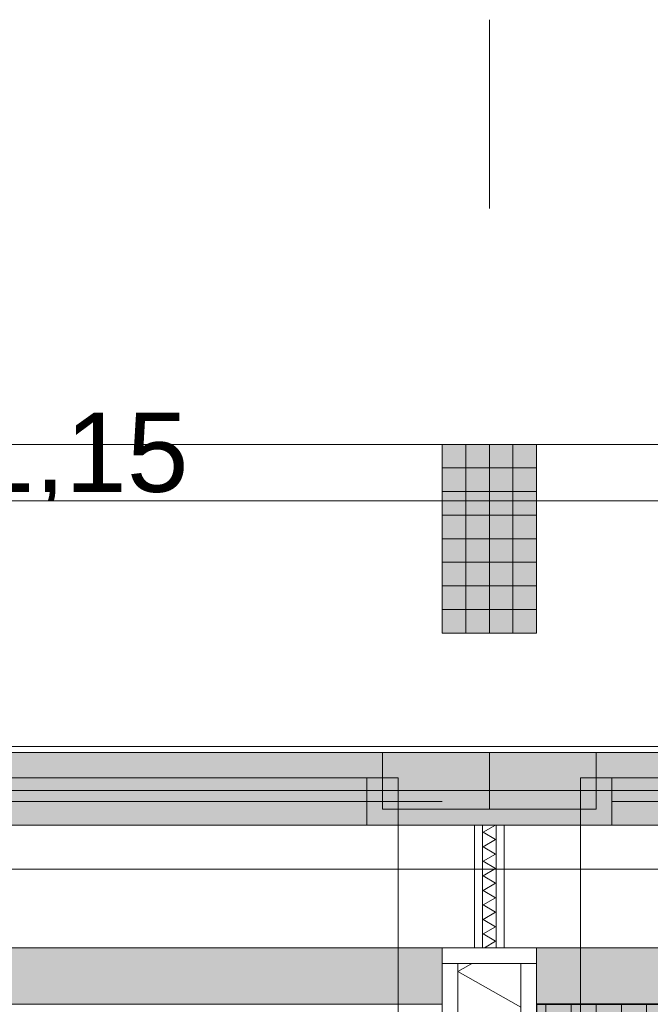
# Model space of a CAD drawing. Header units: metres. Extents: x -167 to 152, y -127 to 99.
# Tile 185 of 225: x -4.8 to -3.79, y -0.22 to 1.35. Entities that reach past the tile are written whole.
import ezdxf

# ---------------------------------------------------------------- set-up
doc = ezdxf.new("R2010")
doc.units = ezdxf.units.M
doc.header["$PDMODE"] = 1
doc.header["$PDSIZE"] = -2
for name, pattern in [('Achsen 01', [5.291531, 3.175, -1.058062, 0.352704, -0.705764]), ('gestrichelt - 01', [2, 1, -1]), ('ISO-07 Punktiert', [0.889, 0.127, -0.762]), ('Raster 01', [2, 1, -1]), ('VW-01 Strichlinie kurz', [2, 1, -1])]:
    doc.linetypes.add(name, pattern=pattern)
doc.layers.get('0').update_dxf_attribs({"lineweight": 25})
for name, color, linetype, lineweight, true_color in [('013_Beton und Stahlbetonarbeiten-000 Brüstung', 7, 'Continuous', 9, 0xa6a6a6), ('014_Fassadenarbeiten-000 Aufsicht Betonfertigteile', 7, 'Continuous', 9, 0xc0c0c0), ('031_Metallbauarbeiten-330 Aufsicht Metallbauarbeiten', 7, 'Continuous', 9, 0xa6a6a6), ('031_Metallbauarbeiten-350 Lamellendecke DS', 7, 'Continuous', 35, 0x666666), ('032_Metallarbeiten-Fenster', 7, 'Continuous', 13, 0x444444), ('039_Trockenbauarbeiten-340 Dämmung', 7, 'Continuous', 9, 0xc0c0c0), ('AV1-Achsen', 1, 'Achsen 01', 18, 0xff0000), ('AV1-Raster', 7, 'Raster 01', 9, 0xa6a6a6)]:
    doc.layers.add(name, color=color, linetype=linetype, lineweight=lineweight, true_color=true_color)
for name, color, linetype, lineweight in [('013_Beton und Stahlbetonarbeiten-000 Unterzüge', 7, 'ISO-07 Punktiert', 13), ('014_Fassadenarbeiten-330 Betonfertigteile vertikal', 7, 'Continuous', 9), ('030_Sonnenschutzarbeiten-BLENDSCHUTZ', 7, 'Continuous', 5), ('039_Trockenbauarbeiten-340 Gipskarton', 7, 'Continuous', 9), ('039_Trockenbauarbeiten-alllg.', 7, 'Continuous', 9), ('_1.35m (3D)', 7, 'Continuous', 9), ('_GRU (2D)', 7, 'Continuous', 9), ('_OG 1 (2D)', 7, 'Continuous', 9), ('_OG 1 - DS (2D)', 7, 'Continuous', 9), ('Bemaßung-Bemaßung', 7, 'Continuous', 9)]:
    doc.layers.add(name, color=color, linetype=linetype, lineweight=lineweight)
doc.layers.get('0').freeze()
doc.styles.add('Arial', font='arial.ttf')
doc.dimstyles.new('COE 50', dxfattribs={"dimtxt": 126.090495, "dimasz": 0.001414, "dimexe": 0.001, "dimexo": 0.01, "dimgap": 0.001, "dimtad": 1, "dimdec": 3, "dimtxsty": 'Arial', "dimblk": 'VW_SLASH-4', "dimblk1": 'VW_SLASH-4', "dimblk2": 'VW_SLASH-4', "dimcen": 0, "dimadec": 3, "dimazin": 0, "dimtfac": 0.8, "dimtdec": 3, "dimtix": 1, "dimtmove": 0, "dimatfit": 0, "dimldrblk": 'VW_SLASH-3', "dimfxl": 0.002, "dimfxlon": 1, "dimfrac": 2, "dimtolj": 1, "dimarcsym": 0})

# ---------------------------------------------------------------- blocks, each defined once
blk = doc.blocks.new('Group-2')
at = {"layer": 'AV1-Raster'}
blk.add_line((-4.05, -22.95), (-4.05, 1.35), dxfattribs=at)
blk = doc.blocks.new('1.35m (3D)')
at = {"layer": 'AV1-Raster', "color": 7}
blk.add_blockref('Group-2', (0, 0), dxfattribs=at)
blk = doc.blocks.new('VW_SLASH-4')
at = {"color": 0, "linetype": 'ByBlock', "lineweight": -2, "transparency": 16777216}
blk.add_line((0, 0), (-1, 0), dxfattribs=at)
at = {"color": 0, "linetype": 'Continuous', "lineweight": 15, "transparency": 16777216, "flags": 128}
blk.add_lwpolyline([(0.5, 0.5), (-0.5, -0.5)], dxfattribs=at)
blk = doc.blocks.new('*D35')
at = {"layer": '030_Sonnenschutzarbeiten-BLENDSCHUTZ', "color": 0, "lineweight": -2}
for p, q in [((-5.275, 0.425), (-5.275, 0.575)), ((-4.125, 0.425), (-4.125, 0.575)), ((-4.1957, 0.525), (-5.2043, 0.525))]:
    blk.add_line(p, q, dxfattribs=at)
at = {"layer": 'Defpoints', "color": 0}
for p in [(-5.275, 0.525), (-5.275, -0.215), (-4.125, -0.215)]:
    blk.add_point(p, dxfattribs=at)
at = {"layer": '030_Sonnenschutzarbeiten-BLENDSCHUTZ', "color": 0, "lineweight": -2, "xscale": 0.070693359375, "yscale": 0.070693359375, "zscale": 0.070693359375, "rotation": 180}
blk.add_blockref('VW_SLASH-4', (-5.275, 0.525), dxfattribs=at)
at = {"layer": '030_Sonnenschutzarbeiten-BLENDSCHUTZ', "color": 0, "lineweight": -2, "xscale": 0.070693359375, "yscale": 0.070693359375, "zscale": 0.070693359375}
blk.add_blockref('VW_SLASH-4', (-4.125, 0.525), dxfattribs=at)
at = {"layer": '030_Sonnenschutzarbeiten-BLENDSCHUTZ', "color": 0, "lineweight": 13, "insert": (-4.7, 0.6508), "char_height": 0.12609, "attachment_point": 5, "style": 'Arial'}
blk.add_mtext('\\A1;1,15', dxfattribs=at)
blk = doc.blocks.new('VW_SLASH-3')
at = {"color": 0, "linetype": 'ByBlock', "lineweight": -2, "transparency": 16777216}
blk.add_line((0, 0), (-1, 0), dxfattribs=at)
at = {"color": 0, "linetype": 'Continuous', "lineweight": 15, "transparency": 16777216, "flags": 128}
blk.add_lwpolyline([(0.5, 0.5), (-0.5, -0.5)], dxfattribs=at)
blk = doc.blocks.new('*D36')
at = {"layer": '030_Sonnenschutzarbeiten-BLENDSCHUTZ', "color": 0, "lineweight": -2}
for p, q in [((-3.975, 0.425), (-3.975, 0.575)), ((-2.825, 0.425), (-2.825, 0.575)), ((-2.8957, 0.525), (-3.9043, 0.525))]:
    blk.add_line(p, q, dxfattribs=at)
at = {"layer": 'Defpoints', "color": 0}
for p in [(-3.975, 0.525), (-3.975, -0.215), (-2.825, -0.215)]:
    blk.add_point(p, dxfattribs=at)
at = {"layer": '030_Sonnenschutzarbeiten-BLENDSCHUTZ', "color": 0, "lineweight": -2, "xscale": 0.070693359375, "yscale": 0.070693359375, "zscale": 0.070693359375, "rotation": 180}
blk.add_blockref('VW_SLASH-4', (-3.975, 0.525), dxfattribs=at)
at = {"layer": '030_Sonnenschutzarbeiten-BLENDSCHUTZ', "color": 0, "lineweight": -2, "xscale": 0.070693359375, "yscale": 0.070693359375, "zscale": 0.070693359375}
blk.add_blockref('VW_SLASH-4', (-2.825, 0.525), dxfattribs=at)
at = {"layer": '030_Sonnenschutzarbeiten-BLENDSCHUTZ', "color": 0, "lineweight": 13, "insert": (-3.4, 0.6508), "char_height": 0.12609, "attachment_point": 5, "style": 'Arial'}
blk.add_mtext('\\A1;1,15', dxfattribs=at)
blk = doc.blocks.new('Group-250')
at = {"color": 255, "linetype": 'Continuous', "lineweight": 5}
blk.add_wipeout([(-4, -5.375), (-4, -0.125), (-4.1, -0.125), (-4.1, -5.375)], dxfattribs=at).dxf.layer = '039_Trockenbauarbeiten-340 Dämmung'
blk = doc.blocks.new('Group-251')
at = {"layer": '039_Trockenbauarbeiten-340 Dämmung', "transparency": 33554687, "flags": 128}
blk.add_lwpolyline([(-4, -0.2193), (-4.1, -0.1627), (-4.0335, -0.125)], dxfattribs=at)
blk = doc.blocks.new('Group-252')
at = {"layer": '039_Trockenbauarbeiten-340 Dämmung'}
blk.add_blockref('Group-250', (0, 0), dxfattribs=at)
at = {"layer": '039_Trockenbauarbeiten-340 Dämmung', "transparency": 33554687}
blk.add_blockref('Group-251', (0, 0), dxfattribs=at)
blk = doc.blocks.new('Group-489')
at = {"layer": '032_Metallarbeiten-Fenster', "linetype": 'Continuous', "lineweight": 0}
for points in [[(-5.2, 0.07), (-5.2, 0.185), (-2.9, 0.185), (-2.9, 0.07)], [(-4.05, 0.185), (-4.22, 0.185), (-4.22, 0.095), (-4.05, 0.095)], [(-4.05, 0.185), (-3.88, 0.185), (-3.88, 0.095), (-4.05, 0.095)], [(-5.155, 0.07), (-4.245, 0.07), (-4.245, 0.145), (-5.155, 0.145)], [(-4.245, 0.145), (-4.195, 0.145), (-4.195, 0.07), (-4.245, 0.07)], [(-3.855, 0.145), (-3.905, 0.145), (-3.905, 0.07), (-3.855, 0.07)], [(-2.945, 0.07), (-3.855, 0.07), (-3.855, 0.145), (-2.945, 0.145)]]:
    blk.add_hatch(color=7, dxfattribs=at).paths.add_polyline_path(points)
at = {"layer": '032_Metallarbeiten-Fenster', "color": 7, "lineweight": 18}
for p, q in [((-5.2, 0.1075), (-4.125, 0.1075)), ((-4.245, 0.1075), (-5.155, 0.1075)), ((-2.945, 0.1075), (-3.855, 0.1075))]:
    blk.add_line(p, q, dxfattribs=at)
at = {"layer": '032_Metallarbeiten-Fenster', "color": 7, "lineweight": 18, "flags": 128}
for points in [[(-5.2, 0.07), (-5.2, 0.185), (-2.9, 0.185), (-2.9, 0.07)], [(-4.05, 0.185), (-4.22, 0.185), (-4.22, 0.095), (-4.05, 0.095)], [(-4.05, 0.185), (-3.88, 0.185), (-3.88, 0.095), (-4.05, 0.095)], [(-5.155, 0.07), (-4.245, 0.07), (-4.245, 0.145), (-5.155, 0.145)], [(-4.245, 0.145), (-4.195, 0.145), (-4.195, 0.07), (-4.245, 0.07)], [(-3.855, 0.145), (-3.905, 0.145), (-3.905, 0.07), (-3.855, 0.07)], [(-2.945, 0.07), (-3.855, 0.07), (-3.855, 0.145), (-2.945, 0.145)]]:
    blk.add_lwpolyline(points, close=True, dxfattribs=at)
at = {"layer": '032_Metallarbeiten-Fenster', "color": 7, "linetype": 'gestrichelt - 01', "lineweight": 18, "transparency": 33554687, "flags": 128}
for points in [[(-4.195, 0.07), (-4.195, -0.94, -0.414214), (-5.205, 0.07)], [(-3.905, 0.07), (-3.905, -0.94, 0.414214), (-2.895, 0.07)]]:
    blk.add_lwpolyline(points, format="xyb", dxfattribs=at)
blk = doc.blocks.new('Group-652')
at = {"layer": '039_Trockenbauarbeiten-340 Dämmung', "transparency": 33554687, "flags": 128}
blk.add_lwpolyline([(-16.32, 9.42), (-16.3085, 9.4), (-16.2969, 9.42), (-16.2854, 9.4), (-16.2738, 9.42), (-16.2623, 9.4), (-16.2507, 9.42), (-16.2392, 9.4), (-16.2276, 9.42), (-16.2161, 9.4), (-16.2045, 9.42), (-16.193, 9.4), (-16.1814, 9.42), (-16.1699, 9.4), (-16.1583, 9.42), (-16.1468, 9.4), (-16.1352, 9.42), (-16.125, 9.4023)], dxfattribs=at)
blk = doc.blocks.new('Group-653')
at = {"layer": '039_Trockenbauarbeiten-340 Dämmung', "transparency": 33554687}
blk.add_blockref('Group-652', (0, 0), dxfattribs=at)
blk = doc.blocks.new('Parametric Object-83')
at = {"layer": '039_Trockenbauarbeiten-340 Dämmung', "color": 7, "transparency": 33554687}
blk.add_blockref('Group-653', (0, 0), dxfattribs=at)
at = {"layer": '039_Trockenbauarbeiten-340 Dämmung', "color": 0, "flags": 1}
for tag in ['IFC_UUID', 'instanceID', 'prm0_name', 'prm0_type', 'prm0_value', 'prm1_name', 'prm1_type', 'prm1_value', 'prm2_name', 'prm2_type', 'prm2_value', 'prm3_name', 'prm3_type', 'prm3_value', 'prm4_name', 'prm4_type', 'prm4_value', 'prm5_name', 'prm5_type', 'prm5_value', 'prm6_name', 'prm6_type', 'prm6_value']:
    blk.add_attdef(tag, (-4.06, -0.125), '', height=0.00018, dxfattribs=at)
blk = doc.blocks.new('*D1661')
at = {"layer": 'Bemaßung-Bemaßung', "color": 0, "linetype": 'Continuous', "lineweight": -2}
for p, q in [((-3.975, 2.575), (-3.975, 2.725)), ((-2.775, 2.575), (-2.775, 2.725)), ((-3.9043, 2.675), (-2.8457, 2.675))]:
    blk.add_line(p, q, dxfattribs=at)
at = {"layer": 'Defpoints', "color": 0}
for p in [(-2.775, 2.675), (-3.975, 0.675), (-2.775, 0.675)]:
    blk.add_point(p, dxfattribs=at)
at = {"layer": 'Bemaßung-Bemaßung', "color": 0, "lineweight": -2, "xscale": 0.070693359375, "yscale": 0.070693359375, "zscale": 0.070693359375, "rotation": 180}
blk.add_blockref('VW_SLASH-4', (-3.975, 2.675), dxfattribs=at)
at = {"layer": 'Bemaßung-Bemaßung', "color": 0, "lineweight": -2, "xscale": 0.070693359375, "yscale": 0.070693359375, "zscale": 0.070693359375}
blk.add_blockref('VW_SLASH-4', (-2.775, 2.675), dxfattribs=at)
at = {"layer": 'Bemaßung-Bemaßung', "color": 0, "insert": (-3.375, 2.8008), "char_height": 0.12609, "attachment_point": 5, "style": 'Arial'}
blk.add_mtext('\\A1;1,20', dxfattribs=at)
blk = doc.blocks.new('*D1662')
at = {"layer": 'Bemaßung-Bemaßung', "color": 0, "linetype": 'Continuous', "lineweight": -2}
for p, q in [((-4.125, 2.575), (-4.125, 2.725)), ((-3.975, 2.575), (-3.975, 2.725)), ((-4.1957, 2.675), (-4.2664, 2.675)), ((-4.125, 2.675), (-3.975, 2.675)), ((-3.9043, 2.675), (-3.8336, 2.675))]:
    blk.add_line(p, q, dxfattribs=at)
at = {"layer": 'Defpoints', "color": 0}
for p in [(-3.975, 2.675), (-4.125, 0.675), (-3.975, 0.675)]:
    blk.add_point(p, dxfattribs=at)
at = {"layer": 'Bemaßung-Bemaßung', "color": 0, "lineweight": -2, "xscale": 0.070693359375, "yscale": 0.070693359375, "zscale": 0.070693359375}
blk.add_blockref('VW_SLASH-4', (-4.125, 2.675), dxfattribs=at)
at = {"layer": 'Bemaßung-Bemaßung', "color": 0, "lineweight": -2, "xscale": 0.070693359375, "yscale": 0.070693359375, "zscale": 0.070693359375, "rotation": 180}
blk.add_blockref('VW_SLASH-4', (-3.975, 2.675), dxfattribs=at)
at = {"layer": 'Bemaßung-Bemaßung', "color": 0, "insert": (-4.05, 2.8644), "char_height": 0.12609, "attachment_point": 5, "style": 'Arial'}
blk.add_mtext('\\A1;15', dxfattribs=at)
blk = doc.blocks.new('*D1663')
at = {"layer": 'Bemaßung-Bemaßung', "color": 0, "linetype": 'Continuous', "lineweight": -2}
for p, q in [((-5.325, 2.575), (-5.325, 2.725)), ((-4.125, 2.575), (-4.125, 2.725)), ((-5.2543, 2.675), (-4.1957, 2.675))]:
    blk.add_line(p, q, dxfattribs=at)
at = {"layer": 'Defpoints', "color": 0}
for p in [(-4.125, 2.675), (-5.325, 0.675), (-4.125, 0.675)]:
    blk.add_point(p, dxfattribs=at)
at = {"layer": 'Bemaßung-Bemaßung', "color": 0, "lineweight": -2, "xscale": 0.070693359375, "yscale": 0.070693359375, "zscale": 0.070693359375, "rotation": 180}
blk.add_blockref('VW_SLASH-4', (-5.325, 2.675), dxfattribs=at)
at = {"layer": 'Bemaßung-Bemaßung', "color": 0, "lineweight": -2, "xscale": 0.070693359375, "yscale": 0.070693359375, "zscale": 0.070693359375}
blk.add_blockref('VW_SLASH-4', (-4.125, 2.675), dxfattribs=at)
at = {"layer": 'Bemaßung-Bemaßung', "color": 0, "insert": (-4.725, 2.8008), "char_height": 0.12609, "attachment_point": 5, "style": 'Arial'}
blk.add_mtext('\\A1;1,20', dxfattribs=at)
blk = doc.blocks.new('*D1743')
at = {"layer": 'Bemaßung-Bemaßung', "color": 0, "linetype": 'Continuous', "lineweight": -2}
for p, q in [((-8.025, 1.575), (-8.025, 1.725)), ((-4.125, 1.575), (-4.125, 1.725)), ((-4.1957, 1.675), (-7.9543, 1.675))]:
    blk.add_line(p, q, dxfattribs=at)
at = {"layer": 'Defpoints', "color": 0}
for p in [(-8.025, 1.675), (-8.025, -0.125), (-4.125, -0.125)]:
    blk.add_point(p, dxfattribs=at)
at = {"layer": 'Bemaßung-Bemaßung', "color": 0, "lineweight": -2, "xscale": 0.070693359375, "yscale": 0.070693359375, "zscale": 0.070693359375, "rotation": 180}
blk.add_blockref('VW_SLASH-4', (-8.025, 1.675), dxfattribs=at)
at = {"layer": 'Bemaßung-Bemaßung', "color": 0, "lineweight": -2, "xscale": 0.070693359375, "yscale": 0.070693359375, "zscale": 0.070693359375}
blk.add_blockref('VW_SLASH-4', (-4.125, 1.675), dxfattribs=at)
at = {"layer": 'Bemaßung-Bemaßung', "color": 0, "insert": (-6.075, 1.8008), "char_height": 0.12609, "attachment_point": 5, "style": 'Arial'}
blk.add_mtext('\\A1;3,90', dxfattribs=at)
blk = doc.blocks.new('*D1744')
at = {"layer": 'Bemaßung-Bemaßung', "color": 0, "linetype": 'Continuous', "lineweight": -2}
for p, q in [((-4.125, 1.575), (-4.125, 1.725)), ((-3.975, 1.575), (-3.975, 1.725)), ((-4.1957, 1.675), (-4.2664, 1.675)), ((-3.975, 1.675), (-4.125, 1.675)), ((-3.9043, 1.675), (-3.8336, 1.675))]:
    blk.add_line(p, q, dxfattribs=at)
at = {"layer": 'Defpoints', "color": 0}
for p in [(-4.125, 1.675), (-4.125, -0.125), (-3.975, -0.125)]:
    blk.add_point(p, dxfattribs=at)
at = {"layer": 'Bemaßung-Bemaßung', "color": 0, "lineweight": -2, "xscale": 0.070693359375, "yscale": 0.070693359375, "zscale": 0.070693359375}
blk.add_blockref('VW_SLASH-4', (-4.125, 1.675), dxfattribs=at)
at = {"layer": 'Bemaßung-Bemaßung', "color": 0, "lineweight": -2, "xscale": 0.070693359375, "yscale": 0.070693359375, "zscale": 0.070693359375, "rotation": 180}
blk.add_blockref('VW_SLASH-4', (-3.975, 1.675), dxfattribs=at)
at = {"layer": 'Bemaßung-Bemaßung', "color": 0, "insert": (-4.05, 1.8644), "char_height": 0.12609, "attachment_point": 5, "style": 'Arial'}
blk.add_mtext('\\A1;15', dxfattribs=at)
blk = doc.blocks.new('*D1745')
at = {"layer": 'Bemaßung-Bemaßung', "color": 0, "linetype": 'Continuous', "lineweight": -2}
for p, q in [((-3.975, 1.575), (-3.975, 1.725)), ((-0.125, 1.575), (-0.125, 1.725)), ((-0.1957, 1.675), (-3.9043, 1.675))]:
    blk.add_line(p, q, dxfattribs=at)
at = {"layer": 'Defpoints', "color": 0}
for p in [(-3.975, 1.675), (-3.975, -0.125), (-0.125, -0.125)]:
    blk.add_point(p, dxfattribs=at)
at = {"layer": 'Bemaßung-Bemaßung', "color": 0, "lineweight": -2, "xscale": 0.070693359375, "yscale": 0.070693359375, "zscale": 0.070693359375, "rotation": 180}
blk.add_blockref('VW_SLASH-4', (-3.975, 1.675), dxfattribs=at)
at = {"layer": 'Bemaßung-Bemaßung', "color": 0, "lineweight": -2, "xscale": 0.070693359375, "yscale": 0.070693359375, "zscale": 0.070693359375}
blk.add_blockref('VW_SLASH-4', (-0.125, 1.675), dxfattribs=at)
at = {"layer": 'Bemaßung-Bemaßung', "color": 0, "insert": (-2.05, 1.8008), "char_height": 0.12609, "attachment_point": 5, "style": 'Arial'}
blk.add_mtext('\\A1;3,85', dxfattribs=at)
blk = doc.blocks.new('Group-752')
at = {"layer": 'AV1-Achsen'}
blk.add_line((-43.2844, 0), (4.2656, 0), dxfattribs=at)
blk = doc.blocks.new('GRU (2D)')
at = {"layer": 'AV1-Achsen', "color": 7}
blk.add_blockref('Group-752', (0, 0), dxfattribs=at)
blk = doc.blocks.new('OG 1 - DS (2D)')
at = {"layer": '030_Sonnenschutzarbeiten-BLENDSCHUTZ', "linetype": 'Continuous', "lineweight": 0, "transparency": 33554610}
for points in [[(-4.125, -0.125), (-5.275, -0.125), (-5.275, -0.215), (-4.125, -0.215)], [(-2.825, -0.215), (-2.825, -0.125), (-3.975, -0.125), (-3.975, -0.215)]]:
    blk.add_hatch(color=161, dxfattribs=at).paths.add_polyline_path(points)
at = {"layer": '031_Metallbauarbeiten-350 Lamellendecke DS', "linetype": 'Continuous', "lineweight": 0, "transparency": 33554508}
blk.add_hatch(color=254, dxfattribs=at).paths.add_polyline_path([(-3.975, -0.215), (-0.125, -0.215), (-0.125, -5.375), (-3.975, -5.375)])
at = {"layer": '031_Metallbauarbeiten-350 Lamellendecke DS', "linetype": 'Continuous', "lineweight": 9, "transparency": 33554508}
h = blk.add_hatch(dxfattribs=at)
h.set_pattern_fill('Lamellendecke', color=252, style=0, pattern_type=2)
h.set_pattern_definition([(90, (0, 0), (0.04, 0), [])])
h.paths.add_polyline_path([(-3.975, -0.215), (-0.125, -0.215), (-0.125, -5.375), (-3.975, -5.375)])
at = {"layer": '030_Sonnenschutzarbeiten-BLENDSCHUTZ', "color": 251, "lineweight": 13, "flags": 128}
for points in [[(-4.125, -0.125), (-5.275, -0.125), (-5.275, -0.215), (-4.125, -0.215)], [(-2.825, -0.215), (-2.825, -0.125), (-3.975, -0.125), (-3.975, -0.215)]]:
    blk.add_lwpolyline(points, close=True, dxfattribs=at)
at = {"layer": '031_Metallbauarbeiten-350 Lamellendecke DS', "flags": 128}
blk.add_lwpolyline([(-3.975, -0.215), (-0.125, -0.215), (-0.125, -5.375), (-3.975, -5.375)], close=True, dxfattribs=at)
at = {"layer": '030_Sonnenschutzarbeiten-BLENDSCHUTZ', "color": 7, "insert": (-5.0621, 0.4413), "char_height": 0.12609, "attachment_point": 1, "line_spacing_factor": 0.969122, "style": 'Arial'}
blk.add_mtext('H=2,50m', dxfattribs=at)
at = {"layer": '030_Sonnenschutzarbeiten-BLENDSCHUTZ', "color": 7, "lineweight": 13}
for p1, p2, picture, middle in [((-4.125, -0.215), (-5.275, -0.215), '*D35', (-4.7, 0.6508)), ((-2.825, -0.215), (-3.975, -0.215), '*D36', (-3.4, 0.6508))]:
    dim = blk.add_aligned_dim(p1=p1, p2=p2, distance=-0.74, text='1,15', dimstyle='COE 50', override={"dimtxt": 0.12609, "dimasz": 0.070693, "dimexe": 0.05, "dimgap": 0.05, "dimpost": '<>', "dimtxsty": 'Arial', "dimtmove": 2, "dimfxl": 0.1}, dxfattribs=at)
    dim.commit()
    dim.dimension.update_dxf_attribs({"geometry": picture, "text_midpoint": middle})
blk = doc.blocks.new('OG 1 (2D)')
at = {"layer": '014_Fassadenarbeiten-000 Aufsicht Betonfertigteile', "flags": 128}
blk.add_lwpolyline([(0.675, 0.675), (-16.125, 0.675), (-16.125, 0.305), (0.305, 0.305)], close=True, dxfattribs=at)
at = {"layer": 'Bemaßung-Bemaßung', "linetype": 'Continuous'}
for base, p1, p2, text, override, picture, middle in [((-3.975, 2.675), (-4.125, 0.675), (-3.975, 0.675), '15', {"dimtxt": 0.12609, "dimasz": 0.070693, "dimexe": 0.05, "dimgap": 0.05, "dimpost": '<>', "dimtxsty": 'Arial', "dimtix": 0, "dimtmove": 2, "dimfxl": 0.1}, '*D1662', (-4.05, 2.8644)), ((-4.125, 2.675), (-5.325, 0.675), (-4.125, 0.675), '1,20', {"dimtxt": 0.12609, "dimasz": 0.070693, "dimexe": 0.05, "dimgap": 0.05, "dimpost": '<>', "dimtxsty": 'Arial', "dimtmove": 2, "dimfxl": 0.1}, '*D1663', (-4.725, 2.8008)), ((-2.775, 2.675), (-3.975, 0.675), (-2.775, 0.675), '1,20', {"dimtxt": 0.12609, "dimasz": 0.070693, "dimexe": 0.05, "dimgap": 0.05, "dimpost": '<>', "dimtxsty": 'Arial', "dimtmove": 2, "dimfxl": 0.1}, '*D1661', (-3.375, 2.8008))]:
    dim = blk.add_linear_dim(base=base, p1=p1, p2=p2, text=text, dimstyle='COE 50', override=override, dxfattribs=at)
    dim.commit()
    dim.dimension.update_dxf_attribs({"geometry": picture, "text_midpoint": middle})
at = {"color": 255}
blk.add_wipeout([(-5.275, -0.125), (-5.275, 0.125), (-2.825, 0.125), (-2.825, -0.125)], dxfattribs=at).dxf.layer = '013_Beton und Stahlbetonarbeiten-000 Brüstung'
at = {"layer": '013_Beton und Stahlbetonarbeiten-000 Brüstung', "flags": 128}
blk.add_lwpolyline([(-5.275, -0.125), (-5.275, 0.125), (-2.825, 0.125), (-2.825, -0.125)], close=True, dxfattribs=at)
at = {"layer": '039_Trockenbauarbeiten-alllg.'}
blk.add_line((-2.825, 0), (-5.275, 0), dxfattribs=at)
at = {"color": 255}
blk.add_wipeout([(-5.4, 0.585), (-2.7, 0.585), (-2.7, 0.195), (-5.4, 0.195)], dxfattribs=at).dxf.layer = '031_Metallbauarbeiten-330 Aufsicht Metallbauarbeiten'
at = {"layer": '014_Fassadenarbeiten-330 Betonfertigteile vertikal', "linetype": 'Continuous', "lineweight": 0}
blk.add_hatch(color=9, dxfattribs=at).paths.add_polyline_path([(-4.125, 0.675), (-3.975, 0.675), (-3.975, 0.375), (-4.125, 0.375)])
at = {"layer": '014_Fassadenarbeiten-330 Betonfertigteile vertikal', "linetype": 'Continuous', "lineweight": 9}
h = blk.add_hatch(dxfattribs=at)
h.set_pattern_fill('Stahlbetonfertigteil', color=8, style=0, pattern_type=2)
h.set_pattern_definition([(-90, (0, 0), (0.0375, 0), [])])
h.paths.add_polyline_path([(-4.125, 0.675), (-3.975, 0.675), (-3.975, 0.375), (-4.125, 0.375)])
at = {"layer": '014_Fassadenarbeiten-330 Betonfertigteile vertikal', "linetype": 'Continuous', "lineweight": 13}
h = blk.add_hatch(dxfattribs=at)
h.set_pattern_fill('Stahlbetonfertigteil-1', color=8, style=0, pattern_type=2)
h.set_pattern_definition([(0, (0, 0), (2e-18, -0.0375), [])])
h.paths.add_polyline_path([(-4.125, 0.675), (-3.975, 0.675), (-3.975, 0.375), (-4.125, 0.375)])
at = {"layer": '014_Fassadenarbeiten-330 Betonfertigteile vertikal', "flags": 128}
blk.add_lwpolyline([(-4.125, 0.675), (-3.975, 0.675), (-3.975, 0.375), (-4.125, 0.375)], close=True, dxfattribs=at)
at = {"layer": '031_Metallbauarbeiten-330 Aufsicht Metallbauarbeiten', "flags": 128}
blk.add_lwpolyline([(-5.4, 0.585), (-2.7, 0.585), (-2.7, 0.195), (-5.4, 0.195)], close=True, dxfattribs=at)
at = {"color": 255}
blk.add_wipeout([(-4, -5.475), (-4, -0.125), (-4.1, -0.125), (-4.1, -5.475)], dxfattribs=at).dxf.layer = '039_Trockenbauarbeiten-340 Dämmung'
at = {"layer": '039_Trockenbauarbeiten-340 Dämmung', "flags": 128}
blk.add_lwpolyline([(-4, -5.475), (-4, -0.125), (-4.1, -0.125), (-4.1, -5.475)], close=True, dxfattribs=at)
at = {"layer": '039_Trockenbauarbeiten-340 Dämmung', "color": 7, "transparency": 33554687}
blk.add_blockref('Group-252', (0, 0), dxfattribs=at)
at = {"color": 255}
for points in [[(-4.125, -5.375), (-4.1, -5.375), (-4.1, -0.125), (-4.125, -0.125)], [(-4, -5.375), (-3.975, -5.375), (-3.975, -0.125), (-4, -0.125)]]:
    blk.add_wipeout(points, dxfattribs=at).dxf.layer = '039_Trockenbauarbeiten-340 Gipskarton'
at = {"layer": '013_Beton und Stahlbetonarbeiten-000 Unterzüge', "linetype": 'VW-01 Strichlinie kurz', "flags": 128}
blk.add_lwpolyline([(-5.275, -0.125), (-5.275, 0.125), (-2.825, 0.125), (-2.825, -0.125)], close=True, dxfattribs=at)
at = {"layer": '039_Trockenbauarbeiten-340 Gipskarton', "flags": 128}
for points in [[(-4.125, -5.375), (-4.1, -5.375), (-4.1, -0.125), (-4.125, -0.125)], [(-4, -5.375), (-3.975, -5.375), (-3.975, -0.125), (-4, -0.125)]]:
    blk.add_lwpolyline(points, close=True, dxfattribs=at)
at = {"layer": '032_Metallarbeiten-Fenster', "color": 7}
blk.add_blockref('Group-489', (0, 0), dxfattribs=at)
at = {"color": 255}
for points in [[(-4.061, -0.125), (-4.0735, -0.125), (-4.0735, 0.07), (-4.061, 0.07)], [(-4.0265, -0.125), (-4.039, -0.125), (-4.039, 0.07), (-4.0265, 0.07)]]:
    blk.add_wipeout(points, dxfattribs=at).dxf.layer = '039_Trockenbauarbeiten-340 Gipskarton'
at = {"layer": '039_Trockenbauarbeiten-340 Gipskarton', "flags": 128}
for points in [[(-4.061, -0.125), (-4.0735, -0.125), (-4.0735, 0.07), (-4.061, 0.07)], [(-4.0265, -0.125), (-4.039, -0.125), (-4.039, 0.07), (-4.0265, 0.07)]]:
    blk.add_lwpolyline(points, close=True, dxfattribs=at)
at = {"color": 255}
blk.add_wipeout([(-4.125, -0.125), (-4.125, -0.15), (-3.975, -0.15), (-3.975, -0.125)], dxfattribs=at).dxf.layer = '039_Trockenbauarbeiten-340 Gipskarton'
at = {"layer": '039_Trockenbauarbeiten-340 Gipskarton', "flags": 128}
blk.add_lwpolyline([(-4.125, -0.125), (-4.125, -0.15), (-3.975, -0.15), (-3.975, -0.125)], close=True, dxfattribs=at)
at = {"layer": '039_Trockenbauarbeiten-340 Dämmung', "rotation": 270}
blk.add_blockref('Parametric Object-83', (-13.46, -16.25), dxfattribs=at)
at = {"layer": 'Bemaßung-Bemaßung', "linetype": 'Continuous'}
for base, p1, p2, text, override, picture, middle in [((-4.125, 1.675), (-3.975, -0.125), (-4.125, -0.125), '15', {"dimtxt": 0.12609, "dimasz": 0.070693, "dimexe": 0.05, "dimgap": 0.05, "dimpost": '<>', "dimtxsty": 'Arial', "dimtix": 0, "dimtmove": 2, "dimfxl": 0.1}, '*D1744', (-4.05, 1.8644)), ((-8.025, 1.675), (-4.125, -0.125), (-8.025, -0.125), '3,90', {"dimtxt": 0.12609, "dimasz": 0.070693, "dimexe": 0.05, "dimgap": 0.05, "dimpost": '<>', "dimtxsty": 'Arial', "dimtmove": 2, "dimfxl": 0.1}, '*D1743', (-6.075, 1.8008)), ((-3.975, 1.675), (-0.125, -0.125), (-3.975, -0.125), '3,85', {"dimtxt": 0.12609, "dimasz": 0.070693, "dimexe": 0.05, "dimgap": 0.05, "dimpost": '<>', "dimtxsty": 'Arial', "dimtmove": 2, "dimfxl": 0.1}, '*D1745', (-2.05, 1.8008))]:
    dim = blk.add_linear_dim(base=base, p1=p1, p2=p2, text=text, dimstyle='COE 50', override=override, dxfattribs=at)
    dim.commit()
    dim.dimension.update_dxf_attribs({"geometry": picture, "text_midpoint": middle})

msp = doc.modelspace()

# ---------------------------------------------------------------- block references
at = {"layer": '_1.35m (3D)'}
msp.add_blockref('1.35m (3D)', (0, 0), dxfattribs=at)

# ---------------------------------------------------------------- next in the draw order: block references
at = {"layer": '_OG 1 - DS (2D)'}
msp.add_blockref('OG 1 - DS (2D)', (0, 0), dxfattribs=at)

# ---------------------------------------------------------------- next in the draw order: block references
at = {"layer": '_OG 1 (2D)'}
msp.add_blockref('OG 1 (2D)', (0, 0), dxfattribs=at)

# ---------------------------------------------------------------- next in the draw order: block references
at = {"layer": '_GRU (2D)'}
msp.add_blockref('GRU (2D)', (0, 0), dxfattribs=at)

doc.saveas('drawing.dxf')
